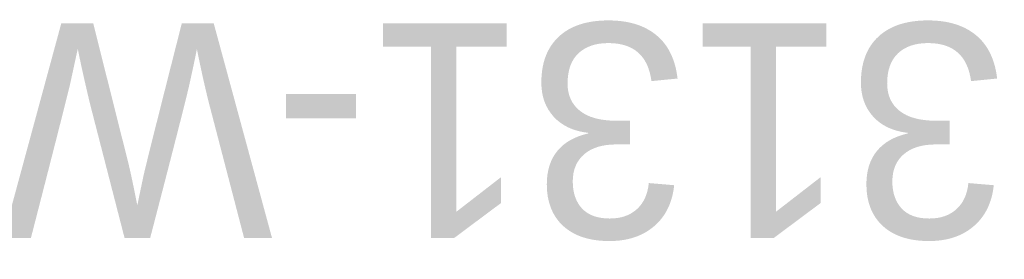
# Model space of a CAD drawing. Header units: millimetres. Extents: x -858 to 5364, y -139 to 713.
# Tile 1 of 5: x -858 to -216, y 556 to 713. Entities that reach past the tile are written whole.
import ezdxf
from ezdxf.enums import TextEntityAlignment as Align

# ---------------------------------------------------------------- set-up
doc = ezdxf.new("R2018")
doc.units = ezdxf.units.MM
doc.header["$LTSCALE"] = 2
doc.layers.add('Обозначение (ГОСТ)', color=7, linetype='Continuous', lineweight=25)
doc.layers.add('Эскизная геометрия (ГОСТ)', color=7, linetype='Continuous', lineweight=50)

# ---------------------------------------------------------------- blocks, each defined once
blk = doc.blocks.new('ГОСТ - Доп. графы 3')
at = {"layer": 'Эскизная геометрия (ГОСТ)'}
for p, q in [((0, 0), (70, 0)), ((70, 0), (70, -14)), ((70, -14), (0, -14))]:
    blk.add_line(p, q, dxfattribs=at)
at = {"layer": 'Обозначение (ГОСТ)', "lineweight": 30}
blk.add_attdef('ОБОЗНАЧЕНИЕ', text='', height=5, rotation=180, dxfattribs=at).set_placement((34.94, -6.97), align=Align.MIDDLE_CENTER)

msp = doc.modelspace()

# ---------------------------------------------------------------- block references
ref = msp.add_blockref('ГОСТ - Доп. графы 3', (40, 584), dxfattribs=dict(xscale=2, yscale=2, zscale=2))
lines = msp.add_mtext('CB-3131-W', dxfattribs={"layer": 'Обозначение (ГОСТ)', "insert": (109.884, 570.065), "char_height": 140.2497, "attachment_point": 1, "rotation": 180})
ref.add_attrib('ОБОЗНАЧЕНИЕ', '', (109.884, 570.065)).embed_mtext(lines)

doc.saveas('drawing.dxf')
